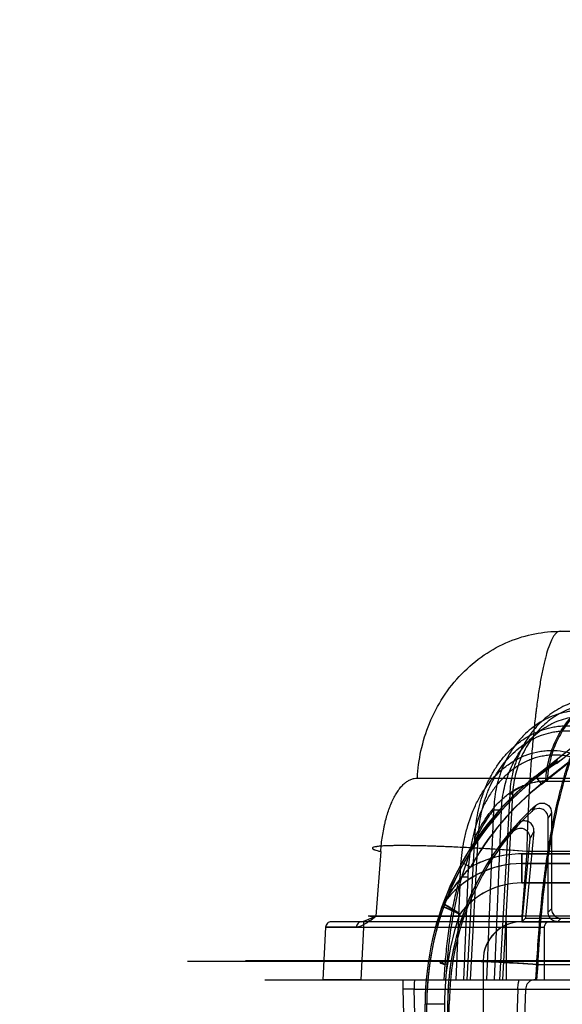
# Model space of a CAD drawing. Header units: millimetres. Extents: x 0 to 297, y 0 to 210.
# Tile 178 of 256: x 55.728 to 55.924, y 159.988 to 160.344. Entities that reach past the tile are written whole.
import ezdxf

# ---------------------------------------------------------------- set-up
doc = ezdxf.new("R2010")
doc.units = ezdxf.units.MM
doc.header["$LTSCALE"] = 16.335
doc.layers.get('0').update_dxf_attribs({"linetype": 'CONTINUOUS'})
for name, color, linetype in [('AXES_REF', 7, 'CONTINUOUS'), ('INTFCLR_1', 7, 'CONTINUOUS'), ('INTFCLR_144815', 7, 'CONTINUOUS'), ('INTFCLR_72935', 7, 'CONTINUOUS')]:
    doc.layers.add(name, color=color, linetype=linetype)

msp = doc.modelspace()

# ---------------------------------------------------------------- linework, layer by layer
at = {"color": 7, "linetype": 'Continuous'}
for radius in [6.787079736, 6.7865, 6.743039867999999]:
    msp.add_circle((57.4637306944, 154.7114647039), radius, dxfattribs=at)
msp.add_arc((57.4637306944, 154.7114647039), 6.72, 278.2771290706, 261.7228709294, dxfattribs=at)
at = {"layer": 'AXES_REF', "color": 9, "linetype": 'Continuous'}
msp.add_circle((57.4637306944, 154.7114647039), 6.191158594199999, dxfattribs=at)
at = {"layer": 'INTFCLR_1', "color": 9, "linetype": 'Continuous'}
for p, q in [((55.9935373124, 160.1324139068), (55.9144723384, 160.0699941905)), ((55.9166410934, 160.0672471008), (55.988316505, 160.1238329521)), ((55.9144723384, 160.0699941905), (55.9166410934, 160.0672471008)), ((55.9095349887, 160.0314647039), (55.9095349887, 160.0419647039)), ((55.9095349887, 160.0419647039), (55.9741401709, 160.0419647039)), ((55.8879396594, 160.0389166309), (55.8909928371, 160.0372054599)), ((55.9821490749, 160.0384647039), (55.9095349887, 160.0384647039)), ((55.9095349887, 160.0314647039), (55.9821490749, 160.0314647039))]:
    msp.add_line(p, q, dxfattribs=at)
at = {"layer": 'INTFCLR_1', "color": 6, "linetype": 'Continuous'}
for p, q in [((55.9138394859, 160.050071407), (55.910890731, 160.0186989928)), ((55.9123540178, 160.0474569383), (55.9095349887, 160.0174647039)), ((55.910890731, 160.0186989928), (55.9095349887, 160.0174647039)), ((55.9095349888, 160.0174647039), (55.972631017, 160.0174647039)), ((55.910890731, 160.0186989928), (55.972631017, 160.0186989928)), ((55.8955349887, 160.0034647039), (55.8955349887, 159.9789647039))]:
    msp.add_line(p, q, dxfattribs=at)
for centre, radius, start, end in [((55.9795349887, 159.9875815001), 0.1043875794, 122.0329894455, 179.9999999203), ((55.97953498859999, 159.9875815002), 0.1014999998, 128.2901631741, 150.7312980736), ((55.9795349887, 159.9875815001), 0.0968624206, 137.8164171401, 179.9999999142), ((55.9095349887, 160.0034647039), 0.014, 90.0000001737, 180.0000001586)]:
    msp.add_arc(centre, radius, start, end, dxfattribs=at)
at = {"layer": 'INTFCLR_1', "color": 9, "linetype": 'Continuous'}
for centre, radius, start, end in [((55.9795349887, 159.9875815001), 0.105, 128.2901631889, 179.9999999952), ((56.0300862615, 159.980305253), 0.1421051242, 149.4080691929, 150.6666944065), ((56.0339734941, 159.9800853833), 0.1390331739, 149.7763642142, 151.0155784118), ((55.9095349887, 160.0034647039), 0.0385, 89.9999999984, 118.7908895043), ((55.9095349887, 160.0034647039), 0.035, 89.99999998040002, 144.0578067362), ((55.9095349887, 160.0034647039), 0.028, 90.00000009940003, 143.0620214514), ((55.88403228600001, 160.0219542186), 0.0035, 144.0578066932, 160.2055077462), ((57.2507607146, 163.100627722), 3.3686633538, 246.0025547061, 246.1219482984), ((55.6909391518, 159.712505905), 0.3650104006, 57.4821425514, 58.58426542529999)]:
    msp.add_arc(centre, radius, start, end, dxfattribs=at)
at = {"layer": 'INTFCLR_1', "color": 6, "linetype": 'Continuous'}
msp.add_ellipse((55.9579583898, 160.0149118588), major_axis=(-0.0434860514, 0.0550823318), ratio=0.8682237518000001, start_param=-0.1878270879, end_param=-5e-10, dxfattribs=at)
for points, knots in [([(55.9062011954, 160.0499210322), (55.9066236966, 160.0504180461), (55.9076948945, 160.0512017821), (55.90957345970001, 160.0514171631), (55.9111260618, 160.0507219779), (55.9122146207, 160.0493558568), (55.91241799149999, 160.0481375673), (55.9123540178, 160.0474569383)], [0, 0, 0, 0, 0.2201813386, 0.4269995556, 0.6087637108, 0.7692531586, 1, 1, 1, 1]), ([(55.9138394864, 160.0500714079), (55.9138965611, 160.0506786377), (55.9137263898, 160.0519000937), (55.9126366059, 160.0533330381), (55.9110066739, 160.054012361), (55.90920434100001, 160.0537985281), (55.90817740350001, 160.0530857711), (55.9077602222, 160.0526254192)], [0, 0, 0, 0, 0.2089340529, 0.4026154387, 0.5905328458, 0.7871764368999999, 1, 1, 1, 1])]:
    msp.add_open_spline(points, degree=3, knots=knots, dxfattribs=at)
at = {"layer": 'INTFCLR_1', "color": 9, "linetype": 'Continuous'}
msp.add_open_spline([(55.8909928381, 160.037205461), (55.8904972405, 160.0366903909), (55.8895132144, 160.0356366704), (55.888074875, 160.0339962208), (55.8866682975, 160.0322799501), (55.8853097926, 160.0304973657), (55.884021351, 160.0286699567), (55.88262621, 160.0265217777), (55.8817131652, 160.0249556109), (55.88119865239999, 160.0240086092)], degree=3, knots=[0, 0, 0, 0, 0.130097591, 0.2623648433, 0.3970285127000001, 0.5339012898, 0.6702025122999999, 0.8038978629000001, 1, 1, 1, 1], dxfattribs=at)
at = {"layer": 'INTFCLR_144815', "color": 9, "linetype": 'Continuous'}
for p, q in [((55.923408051, 160.1224647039), (56.1458795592, 160.1224647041)), ((55.8717416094, 160.0693955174), (56.8622735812, 160.0693955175)), ((55.9182012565, 160.0682964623), (56.8013951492, 160.0682964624)), ((55.9051220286, 160.0636064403), (55.9014164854, 159.9964647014)), ((55.9061730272, 160.0635331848), (55.9024734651, 159.996464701)), ((55.9061730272, 160.0635331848), (55.9049415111, 160.0636180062)), ((55.89684483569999, 159.9964647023), (55.8993620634, 160.0579617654)), ((55.8993620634, 160.0579617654), (55.9021422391, 160.0578885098)), ((55.8996263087, 159.9964647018), (55.9021422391, 160.0578885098)), ((55.8896879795, 159.996464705), (55.8925327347, 160.0478065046)), ((55.890888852, 159.9964647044), (55.8937282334, 160.047733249)), ((55.8923297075, 160.0478141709), (55.8937282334, 160.047733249)), ((55.8584556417, 160.0428609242), (55.8566748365, 160.019454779)), ((55.911294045, 160.0428609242), (55.9095735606, 160.0194547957)), ((55.9458223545, 160.0428609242), (55.911294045, 160.0428609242)), ((55.88724364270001, 160.0336918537), (55.8856499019, 159.9964647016)), ((55.8872436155, 160.0336917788), (55.8899617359, 160.0336186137)), ((55.8899617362, 160.0336186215), (55.8883702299, 159.9964647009)), ((55.9095735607, 160.0194547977), (55.8539708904, 160.0194173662)), ((55.8544779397, 160.019425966), (55.9095735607, 160.0194547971)), ((55.9095735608, 160.0194547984), (55.9095735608, 160.0174647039)), ((55.9466747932, 160.0194547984), (55.9095735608, 160.0194547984)), ((55.9944918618, 160.0174647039), (55.8403146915, 160.0174647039)), ((55.85223182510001, 160.0174647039), (55.85223182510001, 160.0153647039)), ((55.9038183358, 160.0174647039), (55.9038183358, 159.9964647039)), ((55.83853677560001, 160.0154746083), (55.8375161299, 159.9964647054)), ((55.84964330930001, 160.01547461), (55.838536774, 160.0154746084)), ((55.83853677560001, 160.0154746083), (55.852231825, 160.015364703)), ((55.852231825, 160.015364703), (55.8512182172, 159.9964647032)), ((55.9178183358, 160.0153647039), (55.85223182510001, 160.0153647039)), ((55.9175882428, 160.0153647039), (55.9175882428, 159.9964647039)), ((55.788517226, 160.0032203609), (56.1527013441, 160.0032203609)), ((55.8095156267, 160.003403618), (56.1611726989, 160.0034036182)), ((55.8813903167, 159.9964647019), (55.8818044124, 160.0019599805)), ((55.8823683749, 160.0019599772), (55.8819545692, 159.9964647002)), ((55.91481264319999, 160.0019599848), (55.9144076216, 159.996464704)), ((55.9148127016, 160.0019599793), (55.9472957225, 160.0019599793)), ((55.9149790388, 159.9964647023), (55.9153837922, 160.0019599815)), ((55.81651536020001, 159.9964647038), (56.9491420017, 159.996464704)), ((55.866507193, 159.9964647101), (55.8664356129, 159.9930868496)), ((55.8705410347, 159.9930868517), (55.8664356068, 159.9930868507)), ((55.8664356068, 159.9930868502), (55.8669259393, 159.9754647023)), ((55.8705410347, 159.9930868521), (56.0141855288, 159.9930868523)), ((55.8710321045, 159.9754647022), (55.8705410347, 159.9930868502)), ((55.9081071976, 159.9930868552), (55.90739041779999, 159.9754647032)), ((55.9081071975, 159.9930868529), (55.9109944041, 159.9931446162))]:
    msp.add_line(p, q, dxfattribs=at)
at = {"layer": 'INTFCLR_144815', "color": 7, "linetype": 'Continuous'}
for p, q in [((55.8535759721, 160.0181376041), (55.8566745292, 160.0194548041)), ((55.85484248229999, 160.0180405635), (55.8566745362, 160.0194547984)), ((55.851652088, 160.0174647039), (55.8535759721, 160.0181376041)), ((55.8385367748, 160.0154746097), (55.852231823, 160.0153647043)), ((55.852231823, 160.0153647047), (55.84617859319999, 160.0154132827)), ((55.845164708, 159.9964647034), (55.8375161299, 159.9964647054)), ((55.8512182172, 159.9964647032), (55.845164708, 159.9964647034))]:
    msp.add_line(p, q, dxfattribs=at)
at = {"layer": 'INTFCLR_144815', "color": 6, "linetype": 'Continuous'}
msp.add_line((55.9108781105, 159.9930868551), (55.9101621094, 159.9754647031), dxfattribs=at)
at = {"layer": 'INTFCLR_144815', "color": 9, "linetype": 'Continuous'}
for points, knots in [([(55.8717416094, 160.0693955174), (55.8719016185, 160.0727002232), (55.8727868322, 160.0794592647), (55.8758613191, 160.0893951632), (55.880805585, 160.0988738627), (55.88749981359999, 160.107293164), (55.8956105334, 160.1141261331), (55.9046399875, 160.1190188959), (55.9140133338, 160.1218531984), (55.9203448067, 160.1224647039), (55.9234080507, 160.1224647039)], [0, 0, 0, 0, 0.1216478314, 0.2493179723, 0.3805209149, 0.5124244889, 0.6422800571, 0.7678041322, 0.8873724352, 1, 1, 1, 1]), ([(55.9234080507, 160.1224647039), (55.923034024, 160.1224647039), (55.9221672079, 160.1221189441), (55.9213730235, 160.121205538), (55.9207299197, 160.1202120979), (55.9200044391, 160.1188201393), (55.9191407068, 160.1166401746), (55.9183820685, 160.1141501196), (55.9178651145, 160.1121624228), (55.91755870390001, 160.1108875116), (55.91706958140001, 160.1087416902), (55.9163729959, 160.1052340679), (55.9155369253, 160.1001703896), (55.9149716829, 160.0960862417), (55.9146076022, 160.0931751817), (55.91435844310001, 160.0910937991), (55.9139319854, 160.0872855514), (55.9133771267, 160.081611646), (55.9128980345, 160.0757480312), (55.9125950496, 160.071480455), (55.91242866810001, 160.0689519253), (55.9121854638, 160.0650555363), (55.9118640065, 160.0591120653), (55.911526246, 160.0510560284), (55.9113617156, 160.0456156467), (55.9112940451, 160.0428609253)], [0, 0, 0, 0, 0.013700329, 0.0319896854, 0.0436476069, 0.0570671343, 0.0893925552, 0.1293707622, 0.1523525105, 0.1646162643, 0.1773984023, 0.2329669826, 0.2955698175, 0.3653665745, 0.3839757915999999, 0.4030306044, 0.4421500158, 0.5243389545, 0.6118418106, 0.6576374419, 0.6810495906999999, 0.7046601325, 0.8006369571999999, 0.8990660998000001, 1, 1, 1, 1]), ([(55.9182012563, 160.0682964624), (55.9182968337, 160.0703606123), (55.9188242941, 160.0745766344), (55.9206572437, 160.0807791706), (55.9236055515, 160.0866985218), (55.9275999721, 160.0919609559), (55.9324455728, 160.0962373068), (55.937844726, 160.0993032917), (55.9425967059, 160.1008075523), (55.94590270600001, 160.1013066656), (55.9477326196, 160.1014424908), (55.948634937, 160.1014647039), (55.9490822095, 160.1014647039)], [0, 0, 0, 0, 0.1241681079, 0.2540877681, 0.3868697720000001, 0.5193465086, 0.6486219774, 0.7725260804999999, 0.8897785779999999, 0.9457892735, 0.9731232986, 1, 1, 1, 1]), ([(55.9495986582, 160.1014647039), (55.9477663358, 160.1014647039), (55.9439715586, 160.1010809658), (55.9383585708, 160.0993034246), (55.932956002, 160.0962374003), (55.9281091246, 160.091961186), (55.924113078, 160.0866984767), (55.9211638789, 160.080780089), (55.9196196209, 160.07555505), (55.91901229, 160.0718770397), (55.9188232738, 160.0700701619), (55.91874675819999, 160.0690533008), (55.91871849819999, 160.0685481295), (55.918706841, 160.0682964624)], [0, 0, 0, 0, 0.1100914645, 0.2273674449, 0.3512897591, 0.4805754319, 0.6130534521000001, 0.7458289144, 0.8757367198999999, 0.9387342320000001, 0.9696026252, 0.9848628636, 1, 1, 1, 1]), ([(55.9406136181, 160.0981145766), (55.938417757, 160.0983692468), (55.935055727, 160.0983630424), (55.93122670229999, 160.09767782), (55.9290693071, 160.0970967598), (55.92587335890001, 160.0960355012), (55.9228169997, 160.0945111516), (55.9200122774, 160.0926014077), (55.9181861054, 160.0912098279), (55.9160363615, 160.0892851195), (55.9140863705, 160.0871403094), (55.9126467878, 160.085299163), (55.9106081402, 160.0824081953), (55.9089182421, 160.0792578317), (55.9076040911, 160.0759500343), (55.9068200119, 160.0736791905), (55.905716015, 160.0696113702), (55.9052361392, 160.0660107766), (55.9051220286, 160.063606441)], [0, 0, 0, 0, 0.1195687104, 0.1796928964, 0.2100658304, 0.2403376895, 0.3618120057, 0.3928294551, 0.4238606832, 0.485935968, 0.5486059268, 0.5803730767, 0.612299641, 0.7399176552, 0.772238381, 0.8048151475, 0.8698047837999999, 1, 1, 1, 1]), ([(55.9397595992, 160.096118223), (55.93769378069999, 160.0963574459), (55.93452979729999, 160.0963499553), (55.9309262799, 160.0957028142), (55.92889445, 160.0951542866), (55.9258817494, 160.0941526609), (55.9230000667, 160.0927143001), (55.9203536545, 160.0909138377), (55.918628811, 160.0896011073), (55.9165973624, 160.0877849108), (55.91475199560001, 160.0857621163), (55.91338866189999, 160.084024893), (55.9114550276, 160.0812961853), (55.9098479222, 160.0783227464), (55.9085920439, 160.0751998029), (55.9078402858, 160.0730549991), (55.9067752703, 160.069211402), (55.9062988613, 160.0658077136), (55.9061730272, 160.0635331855)], [0, 0, 0, 0, 0.1191395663, 0.1791054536, 0.2094124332, 0.2396275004, 0.3609596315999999, 0.3919631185, 0.4229886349, 0.4850747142, 0.5477804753, 0.5795754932, 0.6115362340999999, 0.7393483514, 0.7717279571, 0.8043681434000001, 0.8694952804, 1, 1, 1, 1]), ([(55.9359965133, 160.0933321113), (55.9336973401, 160.0937554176), (55.9307330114, 160.0939224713), (55.92724222, 160.0935597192), (55.9249390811, 160.0931727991), (55.9221131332, 160.0924191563), (55.9193930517, 160.0913198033), (55.9172950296, 160.0902425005), (55.9142313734, 160.0884292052), (55.9114266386, 160.0861553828), (55.90897156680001, 160.0835386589), (55.9074032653, 160.0816768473), (55.90490882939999, 160.0781911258), (55.902949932, 160.0743310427), (55.90166607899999, 160.0708570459), (55.9009081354, 160.068475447), (55.899861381, 160.0642192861), (55.8994411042, 160.0604668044), (55.899362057, 160.0579617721)], [0, 0, 0, 0, 0.1211895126, 0.151636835, 0.1819146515, 0.2421699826, 0.3028393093, 0.3336065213, 0.3643565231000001, 0.4873455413, 0.5186998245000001, 0.5503572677, 0.6134640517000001, 0.7405722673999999, 0.7730161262, 0.8054479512, 0.8700775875, 1, 1, 1, 1]), ([(55.9021422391, 160.0578885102), (55.9022400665, 160.0602727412), (55.9026677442, 160.0638400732), (55.9036871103, 160.0678840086), (55.9044185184, 160.070144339), (55.9056512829, 160.0734375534), (55.9075196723, 160.0770944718), (55.9098892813, 160.0803977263), (55.9113764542, 160.0821604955), (55.9137001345, 160.0846353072), (55.916350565, 160.086787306), (55.9192447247, 160.0885037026), (55.9212233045, 160.0895227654), (55.92378696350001, 160.0905625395), (55.9264495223, 160.0912760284), (55.92861821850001, 160.0916427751), (55.9319011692, 160.091987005), (55.9346891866, 160.0918307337), (55.9368505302, 160.091431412)], [0, 0, 0, 0, 0.1307039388, 0.1956436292, 0.228211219, 0.2607779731, 0.3882428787, 0.4514455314, 0.4831291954, 0.5144954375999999, 0.6373872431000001, 0.6680726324, 0.6987582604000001, 0.7592205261, 0.8192108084, 0.8493332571, 0.8796108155, 1, 1, 1, 1]), ([(55.9153838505, 160.001959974), (55.9154472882, 160.0032512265), (55.9155849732, 160.0058282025), (55.91590223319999, 160.0109362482), (55.9165566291, 160.0196351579), (55.9175502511, 160.029387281), (55.9186579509, 160.0377387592), (55.9192643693, 160.0417948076), (55.9196249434, 160.0440714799), (55.9205073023, 160.0494369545), (55.9221454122, 160.0580178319), (55.9243607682, 160.0668189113), (55.9260078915, 160.072226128), (55.9270774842, 160.0754938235), (55.9289443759, 160.0806242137), (55.931780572, 160.0869606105), (55.9345701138, 160.0914660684), (55.9359965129, 160.09333212)], [0, 0, 0, 0, 0.0409634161, 0.0817682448, 0.1621610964, 0.3173623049, 0.3922819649, 0.429081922, 0.4473061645, 0.4653182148, 0.6013741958, 0.7239826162, 0.7526347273, 0.7804673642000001, 0.8329182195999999, 0.9255775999, 1, 1, 1, 1]), ([(55.89253273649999, 160.0478065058), (55.8926516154, 160.0505100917), (55.8932323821, 160.0559083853), (55.8947707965, 160.0618346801), (55.8962028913, 160.0656426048), (55.8972688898, 160.0681356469), (55.8988033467, 160.0711435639), (55.90061903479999, 160.0739860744), (55.9022410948, 160.0761365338), (55.90396502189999, 160.078185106), (55.9063073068, 160.0805440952), (55.9088969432, 160.0826059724), (55.9111026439, 160.0840533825), (55.9133920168, 160.0853551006), (55.916387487, 160.0866907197), (55.9195251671, 160.0876075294), (55.9220885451, 160.0880719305), (55.92468489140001, 160.0883543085), (55.9279626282, 160.0883555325), (55.93055584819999, 160.0879771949), (55.931832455, 160.0876961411)], [0, 0, 0, 0, 0.1270359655, 0.2540180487, 0.2860764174, 0.3179689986, 0.3812600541, 0.4443491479, 0.4760170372, 0.5076518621, 0.569982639, 0.6317207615, 0.6626474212, 0.6937541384, 0.7552738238, 0.8161324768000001, 0.8466883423, 0.8774741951, 0.9386376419, 1, 1, 1, 1]), ([(55.89372823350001, 160.0477332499), (55.8938732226, 160.0503385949), (55.8944756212, 160.0555267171), (55.8959838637, 160.0612175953), (55.8973694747, 160.0648658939), (55.898395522, 160.0672480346), (55.8998653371, 160.0701195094), (55.9015989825, 160.0728322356), (55.9031439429, 160.0748831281), (55.9047820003, 160.0768346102), (55.9070041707, 160.0790801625), (55.9094575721, 160.0810446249), (55.9115449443, 160.0824233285), (55.9137083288, 160.083661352), (55.91653522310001, 160.0849336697), (55.9194960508, 160.0858076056), (55.9219125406, 160.0862522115), (55.92435702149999, 160.0865233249), (55.9274410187, 160.0865299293), (55.92988020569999, 160.0861734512), (55.9310799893, 160.0859081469)], [0, 0, 0, 0, 0.128678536, 0.2567629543, 0.2890226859, 0.3210857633, 0.3846329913, 0.4478671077, 0.4795655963, 0.5112040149, 0.5734604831, 0.6350153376, 0.6658081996, 0.6967504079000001, 0.7578619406, 0.8182111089, 0.8484726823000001, 0.8789389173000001, 0.9394047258, 1, 1, 1, 1]), ([(55.8872436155, 160.0336917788), (55.8873367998, 160.0366309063), (55.8876704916, 160.0410434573), (55.8885028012, 160.0461341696), (55.8891265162, 160.0490238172), (55.89021286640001, 160.0533019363), (55.8919538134, 160.0581731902), (55.8943495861, 160.0627287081), (55.8959188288, 160.0652147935), (55.897614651, 160.0675996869), (55.89950796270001, 160.0698292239), (55.9015966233, 160.0718607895), (55.9038028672, 160.073737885), (55.90618967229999, 160.0753794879), (55.9087313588, 160.0767362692), (55.9113574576, 160.0778884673), (55.91410777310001, 160.0787240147), (55.91692591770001, 160.0792099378), (55.9197771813, 160.0794584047), (55.9233749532, 160.0793135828), (55.9261915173, 160.0787138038), (55.92756761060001, 160.0783005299)], [0, 0, 0, 0, 0.1263176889, 0.1896567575, 0.2214533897, 0.2532710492, 0.3792700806, 0.4423517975, 0.4740328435, 0.5054936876, 0.5680123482, 0.5993182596, 0.6305764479, 0.6923759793, 0.7232559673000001, 0.7542350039, 0.8154680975, 0.8460950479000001, 0.8769616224, 0.9382797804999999, 1, 1, 1, 1]), ([(55.9283200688, 160.0767004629), (55.9270285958, 160.0770930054), (55.92438167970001, 160.0776614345), (55.9209982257, 160.0777944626), (55.9183149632, 160.0775539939), (55.9156583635, 160.0770862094), (55.9130642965, 160.0762854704), (55.91058649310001, 160.0751829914), (55.9081832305, 160.0738831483), (55.9059240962, 160.0723128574), (55.9038359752, 160.0705155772), (55.9018523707, 160.0685689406), (55.900053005, 160.0664317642), (55.8984379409, 160.0641455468), (55.8969385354, 160.0617572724), (55.89463962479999, 160.0573687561), (55.8929578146, 160.0526758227), (55.8918958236, 160.0485463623), (55.8912785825, 160.045745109), (55.8904385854, 160.0407890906), (55.8900896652, 160.0364886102), (55.8899617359, 160.0336186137)], [0, 0, 0, 0, 0.0605759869, 0.1208195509, 0.1511838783, 0.1813429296, 0.2417568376, 0.2723830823, 0.3029546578, 0.364270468, 0.395354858, 0.4265274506, 0.488916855, 0.5203769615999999, 0.5521029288, 0.6154045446, 0.7423768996, 0.7745526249, 0.8067629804, 0.8710742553, 1, 1, 1, 1]), ([(55.9275676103, 160.0783005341), (55.9267442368, 160.0761351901), (55.9255583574, 160.072655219), (55.9243182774, 160.0684555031), (55.9235832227, 160.0657686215), (55.9224633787, 160.0614551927), (55.9212404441, 160.0560481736), (55.9200520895, 160.0499024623), (55.9192077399, 160.0450489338), (55.91845014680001, 160.0402221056), (55.917473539, 160.0332462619), (55.9164309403, 160.0242625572), (55.9154601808, 160.013219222), (55.9149988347, 160.0057471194), (55.9148126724, 160.001959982)], [0, 0, 0, 0, 0.0894776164, 0.1418886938, 0.1691245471, 0.1970664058, 0.3140128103, 0.3831519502, 0.4388267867, 0.5042844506, 0.5718586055, 0.7108822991, 0.8535472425, 1, 1, 1, 1]), ([(55.8584556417, 160.0428609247), (55.85852572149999, 160.0437805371), (55.85869877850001, 160.0455981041), (55.85905909, 160.0482853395), (55.85944216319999, 160.0504773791), (55.85979747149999, 160.0521892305), (55.8601764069, 160.0538305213), (55.8606993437, 160.0557929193), (55.8613034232, 160.0576799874), (55.8618294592, 160.0591121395), (55.86236434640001, 160.0604446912), (55.86306976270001, 160.0619927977), (55.8639944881, 160.0636869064), (55.8648294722, 160.0649557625), (55.8655285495, 160.0658605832), (55.86621145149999, 160.0666542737), (55.8670890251, 160.0675143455), (55.86820605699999, 160.0683459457), (55.8693598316, 160.0689483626), (55.8705428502, 160.0693140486), (55.87134649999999, 160.0693952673), (55.8717416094, 160.0693955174)], [0, 0, 0, 0, 0.087124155, 0.1724252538, 0.2560652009, 0.2972715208, 0.3375721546, 0.4151792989, 0.489048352, 0.5246540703, 0.5592870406, 0.6246774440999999, 0.6852338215, 0.7414472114, 0.7679462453, 0.793200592, 0.8403227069, 0.8837036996, 0.9242949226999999, 0.9626755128, 1, 1, 1, 1]), ([(55.8925327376, 160.0478065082), (55.89328233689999, 160.0493576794), (55.8948793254, 160.0523694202), (55.8969704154, 160.0555608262), (55.8984754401, 160.0575330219), (55.8991608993, 160.0583786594), (55.8999158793, 160.0592610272), (55.9014009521, 160.0608913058), (55.90379948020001, 160.0631215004), (55.9066502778, 160.0650753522), (55.9087177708, 160.066142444), (55.9099044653, 160.0666617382), (55.9116763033, 160.0673479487), (55.91442785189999, 160.0680839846), (55.9169459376, 160.0682964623), (55.9182012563, 160.0682964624)], [0, 0, 0, 0, 0.1489683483, 0.2944108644, 0.3292432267, 0.3634630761, 0.3885221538, 0.4296476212, 0.5541283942, 0.6707652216, 0.727181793, 0.7550842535, 0.7827361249, 0.8914540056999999, 1, 1, 1, 1]), ([(55.918706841, 160.0682964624), (55.9175072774, 160.0682958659), (55.9151089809, 160.0681033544), (55.9115895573, 160.0672048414), (55.9082172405, 160.0657120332), (55.9061261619, 160.0643610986), (55.9051220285, 160.0636064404)], [0, 0, 0, 0, 0.2462311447, 0.4912230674, 0.7421633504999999, 1, 1, 1, 1]), ([(55.8993620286, 160.0579618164), (55.8982408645, 160.0565737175), (55.8965203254, 160.0541249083), (55.8947064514, 160.0509999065), (55.8935649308, 160.0488109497), (55.8918334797, 160.04524139), (55.8894901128, 160.0394035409), (55.8877405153, 160.033631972), (55.8868046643, 160.0300350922), (55.88642476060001, 160.0285182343), (55.8857869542, 160.025818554), (55.8846246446, 160.0202641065), (55.8835830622, 160.0137570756), (55.88290218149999, 160.0079467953), (55.8825745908, 160.0045397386), (55.8824332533, 160.002821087), (55.8823683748, 160.0019599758)], [0, 0, 0, 0, 0.090281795, 0.150978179, 0.1827391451, 0.2151716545, 0.3516918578, 0.5004393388, 0.5199902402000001, 0.5397442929, 0.5795570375, 0.6603392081, 0.82682356, 0.9127508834, 0.9563068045, 1, 1, 1, 1]), ([(55.9112940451, 160.0428609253), (55.9073454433, 160.0431508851), (55.9013469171, 160.0435585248), (55.8933022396, 160.044032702), (55.88721970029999, 160.0443503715), (55.88130474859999, 160.0446132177), (55.87571327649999, 160.0448123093), (55.8705985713, 160.0449358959), (55.8661072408, 160.0449867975), (55.8623421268, 160.0449439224), (55.8591775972, 160.0448554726), (55.8569828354, 160.0445938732), (55.855779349, 160.0443978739), (55.85533829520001, 160.0440210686), (55.85576972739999, 160.0436466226), (55.8563468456, 160.0434376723), (55.8573064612, 160.0431270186), (55.858038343, 160.0429555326), (55.8584556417, 160.0428609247)], [0, 0, 0, 0, 0.2000965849, 0.3038515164, 0.4072750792, 0.5079203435, 0.6030772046, 0.6900487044, 0.766447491, 0.8301803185, 0.880007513, 0.92734617, 0.9391945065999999, 0.9446130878, 0.9504010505, 0.9616378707, 0.97837483, 1, 1, 1, 1]), ([(55.911294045, 160.0428609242), (55.9069145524, 160.0431825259), (55.8984010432, 160.0437557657), (55.8879801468, 160.0443241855), (55.8801864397, 160.0446566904), (55.8749460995, 160.0448334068), (55.8702181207, 160.044942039), (55.8660680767, 160.0449824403), (55.8625578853, 160.0449530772), (55.85972527, 160.0448607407), (55.8576368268, 160.0447004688), (55.8563234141, 160.0445185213), (55.8557061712, 160.0443066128), (55.8554361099, 160.0441488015), (55.8554610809, 160.0438792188), (55.8557352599, 160.0437062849), (55.8561351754, 160.0435076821), (55.8570644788, 160.0431926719), (55.85786036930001, 160.0429958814), (55.8584556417, 160.0428609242)], [0, 0, 0, 0, 0.2218676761, 0.4311033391, 0.5272738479, 0.6159967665, 0.6960112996, 0.7662235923, 0.8256374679, 0.8734719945, 0.9090838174, 0.9321528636, 0.9390382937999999, 0.943173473, 0.9461226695, 0.9508441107, 0.9584508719, 0.9691608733, 1, 1, 1, 1]), ([(55.8818044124, 160.0019599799), (55.8819949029, 160.0044873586), (55.8824720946, 160.0094769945), (55.8834855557, 160.0168436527), (55.88457936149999, 160.0228294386), (55.88560584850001, 160.027474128), (55.886404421, 160.0306921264), (55.8869706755, 160.0327480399), (55.8872435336, 160.0336915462)], [0, 0, 0, 0, 0.235788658, 0.4661480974, 0.691585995, 0.8016394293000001, 0.9086289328, 1, 1, 1, 1]), ([(55.8405860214, 160.0174647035), (55.8403372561, 160.0174647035), (55.8398141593, 160.0173660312), (55.8391338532, 160.0169250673), (55.8386717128, 160.0162533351), (55.8385497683, 160.0157283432), (55.8385367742, 160.0154746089)], [0, 0, 0, 0, 0.238267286, 0.4963132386, 0.7566549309, 1, 1, 1, 1]), ([(55.8516519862, 160.0174647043), (55.8514079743, 160.0174647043), (55.8508933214, 160.0173653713), (55.8502262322, 160.0169227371), (55.8497748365, 160.0162512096), (55.849656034, 160.0157280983), (55.8496433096, 160.0154746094)], [0, 0, 0, 0, 0.2360867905, 0.4931181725, 0.7544352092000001, 1, 1, 1, 1]), ([(55.9196537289, 160.0174647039), (55.9193319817, 160.0174647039), (55.9186762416, 160.0173039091), (55.91783537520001, 160.0165747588), (55.9175882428, 160.0157966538), (55.9175882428, 160.0153647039)], [0, 0, 0, 0, 0.2986258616, 0.5990907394, 1, 1, 1, 1]), ([(55.9148126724, 160.001959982), (55.9142132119, 160.0020040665), (55.9130006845, 160.0020915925), (55.9105307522, 160.0022631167), (55.9073787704, 160.0024685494), (55.903561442, 160.002693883), (55.89975796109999, 160.0028929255), (55.8960578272, 160.0030575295), (55.892565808, 160.00318254), (55.8893543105, 160.0032591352), (55.8865894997, 160.0032936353), (55.88411674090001, 160.0032594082), (55.8823168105, 160.0032211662), (55.8786269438, 160.0028412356), (55.8811437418, 160.0021093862), (55.8818044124, 160.0019599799)], [0, 0, 0, 0, 0.0487017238, 0.0984990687, 0.2006048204, 0.3046293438, 0.4083219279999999, 0.5092253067, 0.6046175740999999, 0.6917900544, 0.7683454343, 0.8321822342, 0.8820576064, 0.9451182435, 1, 1, 1, 1]), ([(55.8823683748, 160.0019599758), (55.8821068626, 160.0020191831), (55.8816446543, 160.0021254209), (55.8810539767, 160.0023234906), (55.8806686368, 160.0024467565), (55.8803246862, 160.0028176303), (55.8816495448, 160.0031324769), (55.8826994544, 160.0031712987), (55.8848201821, 160.0032766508), (55.88712122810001, 160.0032855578), (55.88994655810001, 160.0032600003), (55.8931378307, 160.0031805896), (55.8966352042, 160.0030566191), (55.9003326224, 160.0028919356), (55.9041355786, 160.0026931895), (55.9091650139, 160.0023964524), (55.9129152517, 160.0021413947), (55.9153838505, 160.001959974)], [0, 0, 0, 0, 0.0216891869, 0.0384882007, 0.0497822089, 0.0556104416, 0.0722442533, 0.1195311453, 0.1693476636, 0.2330897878, 0.3095170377, 0.3965332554, 0.4917474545, 0.5924582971, 0.6959512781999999, 0.7997757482, 1, 1, 1, 1]), ([(55.87097537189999, 159.9964647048), (55.87081263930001, 159.9964647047), (55.8705726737, 159.9957938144), (55.870501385, 159.9947736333), (55.8705010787, 159.9937169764), (55.8705410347, 159.9930868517)], [0, 0, 0, 0, 0.1400751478, 0.456519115, 1, 1, 1, 1]), ([(55.9081071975, 159.9930868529), (55.9081085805, 159.9932944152), (55.90812179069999, 159.9939106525), (55.9082113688, 159.9949577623), (55.9083448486, 159.9957916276), (55.9086143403, 159.9964647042), (55.908774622, 159.9964647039)], [0, 0, 0, 0, 0.1771615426, 0.5299950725, 0.8631970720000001, 1, 1, 1, 1]), ([(55.9143164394, 159.9964647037), (55.9136744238, 159.9964647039), (55.91254249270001, 159.9961258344), (55.9112661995, 159.9948672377), (55.9109004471, 159.9937376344), (55.9108781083, 159.9930868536)], [0, 0, 0, 0, 0.3656769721, 0.6291122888, 1, 1, 1, 1])]:
    msp.add_open_spline(points, degree=3, knots=knots, dxfattribs=at)
at = {"layer": 'INTFCLR_144815', "color": 7, "linetype": 'Continuous'}
for points, knots in [([(55.8566745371, 160.0194547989), (55.8560665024, 160.0189801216), (55.8548876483, 160.0180547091), (55.8531376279, 160.0167965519), (55.8516675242, 160.0159592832), (55.8504979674, 160.0155569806), (55.8499218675, 160.0154746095), (55.8496433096, 160.0154746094)], [0, 0, 0, 0, 0.2824307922, 0.5485696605, 0.78925854, 0.8980094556, 1, 1, 1, 1]), ([(55.8516519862, 160.0174647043), (55.8519241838, 160.0174647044), (55.8525738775, 160.0176913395), (55.8536456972, 160.01816686), (55.8550449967, 160.0188001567), (55.8560944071, 160.0192315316), (55.8566745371, 160.0194547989)], [0, 0, 0, 0, 0.1508773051, 0.370722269, 0.655445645, 1, 1, 1, 1])]:
    msp.add_open_spline(points, degree=3, knots=knots, dxfattribs=at)
at = {"layer": 'INTFCLR_72935', "color": 9, "linetype": 'Continuous'}
for p, q in [((55.9143329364, 160.0699936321), (55.9936742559, 160.1328498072)), ((55.98842507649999, 160.1242260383), (55.91650633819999, 160.0672502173)), ((55.9143329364, 160.0699936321), (55.91650633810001, 160.0672502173)), ((55.9095349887, 160.0419647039), (55.9095349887, 160.0314647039)), ((55.9741401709, 160.0419647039), (55.9095349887, 160.0419647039)), ((55.8909041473, 160.0371565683), (55.8878479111, 160.0388622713)), ((55.9095349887, 160.0384647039), (55.9827836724, 160.0384647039)), ((55.9699740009, 160.0314647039), (55.9095349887, 160.0314647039)), ((55.8870817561, 160.0201934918), (55.8811117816, 160.0238882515)), ((55.9190297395, 160.020911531), (55.9202640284, 160.0221458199)), ((55.9237108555, 160.0186989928), (55.9224765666, 160.0174647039)), ((55.8745349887, 159.9789647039), (55.8745349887, 159.9876911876)), ((55.8815349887, 159.9876911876), (55.8745349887, 159.9876911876)), ((55.8815349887, 159.9876911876), (55.8815349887, 159.9789647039)), ((55.88267256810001, 159.9876911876), (55.8832849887, 159.9876911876))]:
    msp.add_line(p, q, dxfattribs=at)
at = {"layer": 'INTFCLR_72935', "color": 6, "linetype": 'Continuous'}
for p, q in [((55.9954213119, 160.132659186), (55.92209764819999, 160.0745703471)), ((55.9223293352, 160.076328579), (55.9219459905, 160.0752435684)), ((55.9223293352, 160.076328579), (55.92209764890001, 160.0745703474)), ((55.9219459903, 160.0752435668), (55.9147132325, 160.0695135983)), ((55.92209764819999, 160.0745703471), (55.9219459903, 160.0752435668)), ((55.9190297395, 160.020911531), (55.9190297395, 160.0549227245)), ((55.9202640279, 160.0569042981), (55.9202640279, 160.0221458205)), ((55.9095349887, 160.0174647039), (55.98367865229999, 160.0174647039)), ((55.9237108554, 160.0186989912), (55.9739310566, 160.0186989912)), ((55.8955349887, 160.0034647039), (55.8955349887, 159.9789647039)), ((55.87514740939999, 159.9789647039), (55.87514740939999, 159.9876911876)), ((55.88267256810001, 159.9876911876), (55.88267256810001, 159.9789647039)), ((55.8832849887, 159.9789647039), (55.8832849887, 159.9876911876))]:
    msp.add_line(p, q, dxfattribs=at)
at = {"layer": 'INTFCLR_72935', "color": 9, "linetype": 'Continuous'}
for centre, radius, start, end in [((55.9795349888, 159.9876911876), 0.1050000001, 128.3871445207, 180.0000000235), ((55.9795349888, 159.9876911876), 0.1015, 128.3871445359, 150.8338633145), ((56.03360063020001, 159.9823324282), 0.1419283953, 147.1110039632, 148.0875275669), ((56.0372701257, 159.9826479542), 0.138580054, 147.59929618, 148.5645228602), ((55.9095349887, 160.0034647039), 0.0385, 90.00000001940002, 118.94160473), ((55.9095349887, 160.0034647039), 0.035, 90.00000001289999, 144.3007957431), ((55.9095349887, 160.0034647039), 0.028, 90.00000001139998, 143.3120357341), ((55.8839541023, 160.0218458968), 0.0035, 144.300795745, 160.3362464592), ((57.2438461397, 163.1083098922), 3.3730212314, 246.1624730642, 246.281707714), ((55.9795349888, 159.9876911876), 0.098, 160.6306711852, 180.000000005)]:
    msp.add_arc(centre, radius, start, end, dxfattribs=at)
at = {"layer": 'INTFCLR_72935', "color": 6, "linetype": 'Continuous'}
for centre, radius, start, end in [((55.9795349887, 159.9876911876), 0.1043875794, 128.3871439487, 179.9999995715), ((55.9795349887, 159.9876911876), 0.0968624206, 132.2403996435, 179.9999995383), ((55.9795349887, 159.9876911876), 0.09625, 133.6290549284, 179.9999999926), ((55.9095349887, 160.0034647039), 0.014, 90.0000000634, 180.0000000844)]:
    msp.add_arc(centre, radius, start, end, dxfattribs=at)
at = {"layer": 'INTFCLR_72935', "color": 7, "linetype": 'Continuous'}
msp.add_arc((55.9304812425, 159.9972219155), 0.0561109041, 145.6661239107, 151.6248195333, dxfattribs=at)
at = {"layer": 'INTFCLR_72935', "color": 6, "linetype": 'Continuous'}
for points, knots in [([(55.9190297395, 160.0549227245), (55.9190297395, 160.0555534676), (55.918705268, 160.0568041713), (55.9173581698, 160.0581058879), (55.91528395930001, 160.0586259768), (55.9137743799, 160.0579792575), (55.9131237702, 160.0573590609)], [0, 0, 0, 0, 0.2348590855, 0.4546482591, 0.6653093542, 1, 1, 1, 1]), ([(55.9144199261, 160.0594014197), (55.9148638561, 160.0598045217), (55.9159382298, 160.0603986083), (55.9177337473, 160.0604069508), (55.91961666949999, 160.0594016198), (55.9202640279, 160.0578334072), (55.9202640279, 160.0569042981)], [0, 0, 0, 0, 0.2260014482, 0.4416791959, 0.6498217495, 1, 1, 1, 1]), ([(55.9224765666, 160.0174647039), (55.9218765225, 160.0174647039), (55.9206594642, 160.0177830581), (55.9193430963, 160.0191066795), (55.9190297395, 160.0203172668), (55.9190297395, 160.020911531)], [0, 0, 0, 0, 0.3358897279, 0.6673457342, 1, 1, 1, 1]), ([(55.9202640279, 160.0221458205), (55.9202640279, 160.0215457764), (55.9205823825, 160.0203287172), (55.92190600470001, 160.01901235), (55.9231165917, 160.0186989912), (55.9237108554, 160.0186989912)], [0, 0, 0, 0, 0.3358896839, 0.6673460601, 1, 1, 1, 1])]:
    msp.add_open_spline(points, degree=3, knots=knots, dxfattribs=at)
at = {"layer": 'INTFCLR_72935', "color": 7, "linetype": 'Continuous'}
for points, knots in [([(55.8909041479, 160.0371565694), (55.8904059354, 160.0366366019), (55.88941847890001, 160.0355744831), (55.88797790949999, 160.0339233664), (55.8865729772, 160.0322000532), (55.8852155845, 160.030409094), (55.8839262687, 160.0285694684), (55.8825328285, 160.0264091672), (55.88162269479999, 160.0248360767), (55.8811117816, 160.0238882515)], [0, 0, 0, 0, 0.1306187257, 0.2629986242, 0.3973825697, 0.5338310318, 0.670518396, 0.8047524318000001, 1, 1, 1, 1]), ([(55.8909041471, 160.0371565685), (55.8905317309, 160.0367702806), (55.8898294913, 160.0360181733), (55.8885805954, 160.034625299), (55.8872775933, 160.0330806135), (55.8857089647, 160.0310832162), (55.8847173, 160.0297043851), (55.8841467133, 160.0288693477)], [0, 0, 0, 0, 0.1503761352, 0.2883344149, 0.5242692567, 0.7165631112, 1, 1, 1, 1])]:
    msp.add_open_spline(points, degree=3, knots=knots, dxfattribs=at)

doc.saveas('drawing.dxf')
